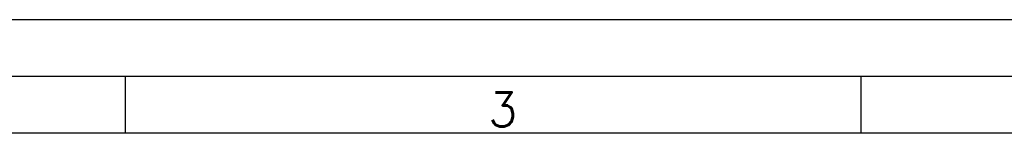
# Model space of a CAD drawing. Header units: millimetres. Extents: x 0 to 420, y 0 to 297.
# Tile 7 of 13: x 146 to 233, y 287 to 297. Entities that reach past the tile are written whole.
import ezdxf

# ---------------------------------------------------------------- set-up
doc = ezdxf.new("R2010")
doc.units = ezdxf.units.MM
doc.layers.add('FORMATO', color=7, linetype='Continuous')
doc.styles.add('SLDTEXTSTYLE0', font='ROMANS')

msp = doc.modelspace()

# ---------------------------------------------------------------- linework, layer by layer
at = {"layer": 'FORMATO'}
for p, q in [((420, 297), (0, 297)), ((415, 292), (25, 292)), ((155, 292), (155, 287)), ((220, 292), (220, 287)), ((415, 287), (25, 287))]:
    msp.add_line(p, q, dxfattribs=at)

# ---------------------------------------------------------------- texts
at = {"layer": 'FORMATO', "insert": (188.354, 290.597), "char_height": 3, "attachment_point": 2, "style": 'SLDTEXTSTYLE0'}
msp.add_mtext('3', dxfattribs=at)

doc.saveas('drawing.dxf')
